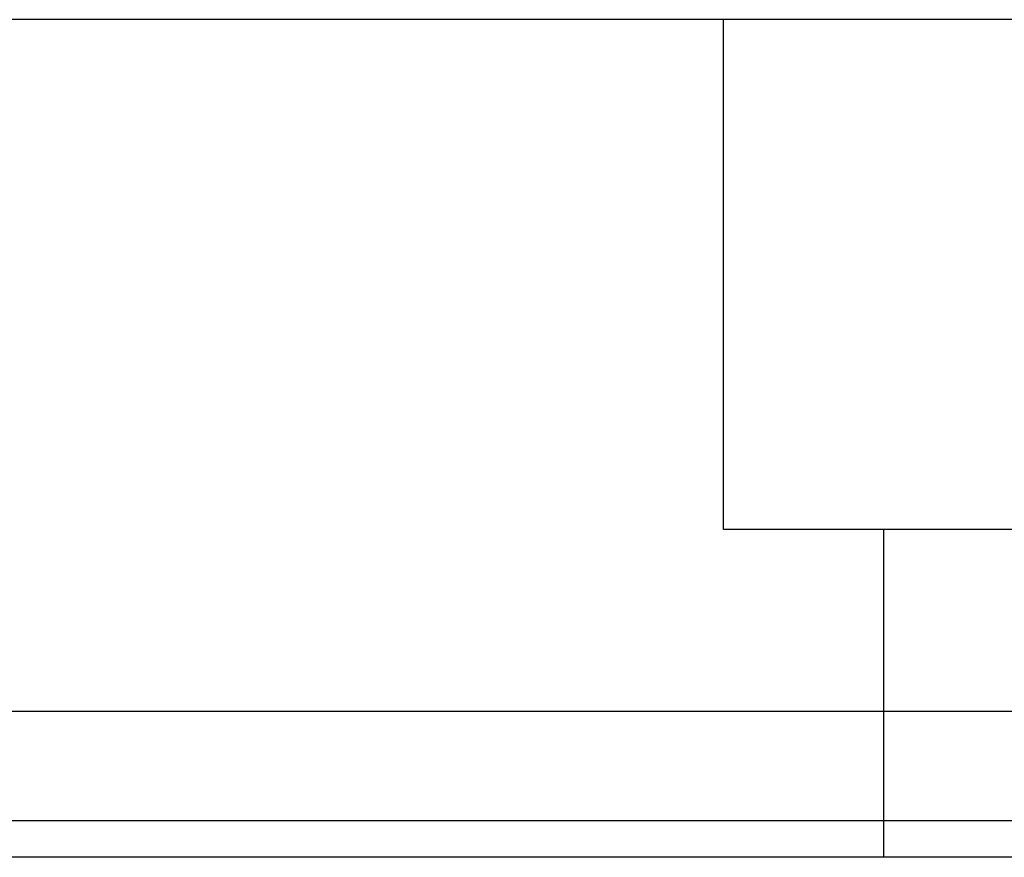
# Model space of a CAD drawing. Header units: millimetres. Extents: x 1805 to 4914, y -1594 to 860.
# Tile 145 of 256: x 2176 to 2189, y -909 to -898. Entities that reach past the tile are written whole.
import ezdxf
from ezdxf.lldxf.tags import DXFTag

# ---------------------------------------------------------------- set-up
doc = ezdxf.new("R2010")
doc.units = ezdxf.units.MM
doc.layers.get('0').update_dxf_attribs({"linetype": 'CONTINUOUS'})
tags = doc.linetypes.add('DASHED', pattern=[25.72, 12.86, -12.86]).pattern_tags.tags
tags[6:7] = [DXFTag(74, 4), DXFTag(75, 0), DXFTag(340, '0'), DXFTag(46, 0.0), DXFTag(50, 0.0), DXFTag(44, 0.0), DXFTag(45, 0.0)]
tags[4:5] = [DXFTag(74, 4), DXFTag(75, 0), DXFTag(340, '0'), DXFTag(46, 0.0), DXFTag(50, 0.0), DXFTag(44, 0.0), DXFTag(45, 0.0)]

msp = doc.modelspace()

# ---------------------------------------------------------------- linework, layer by layer
at = {"linetype": 'DASHED'}
for p, q in [((2760.777, -897.649), (2120.777, -897.649)), ((2185.277, -904.649), (2185.277, -897.649)), ((2196.277, -904.649), (2185.277, -904.649)), ((2187.477, -909.149), (2187.477, -904.649)), ((2760.777, -908.649), (2120.777, -908.649))]:
    msp.add_line(p, q, dxfattribs=at)
at = {"linetype": 'Continuous'}
for p, q in [((2760.777, -907.149), (2120.777, -907.149)), ((2760.777, -909.149), (2120.777, -909.149))]:
    msp.add_line(p, q, dxfattribs=at)

doc.saveas('drawing.dxf')
